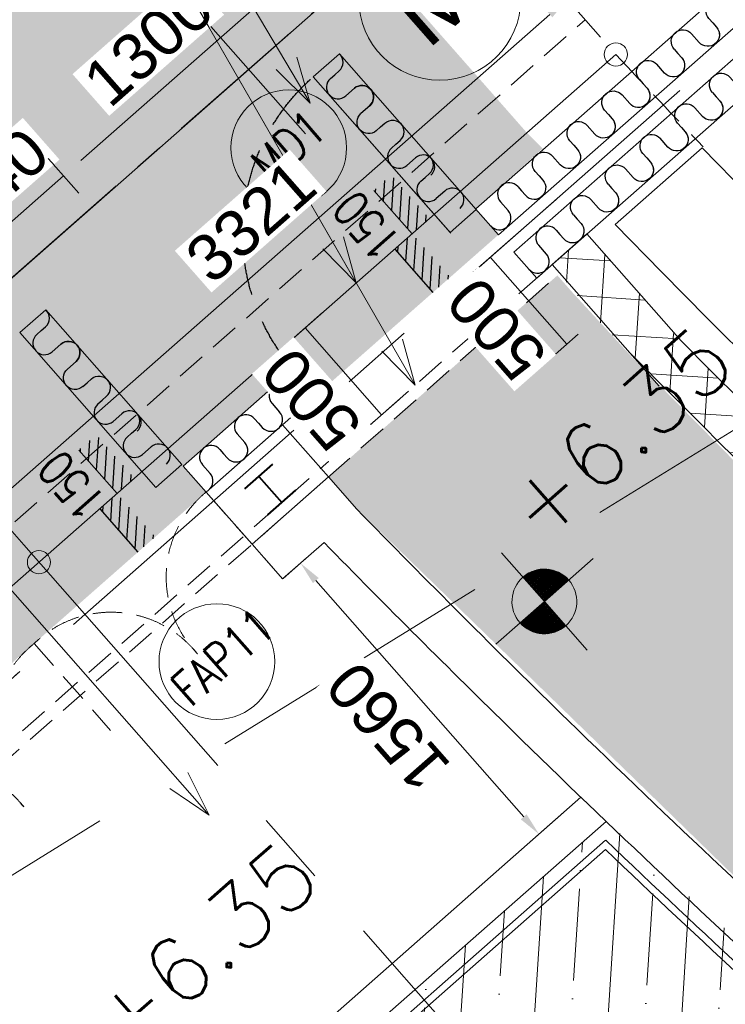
# Model space of a CAD drawing. Header units: millimetres. Extents: x 834119330 to 835277377, y 817781205 to 818243057.
# Tile 30 of 60: x 834331670 to 834334720, y 818039472 to 818043727. Entities that reach past the tile are written whole.
import ezdxf
from ezdxf.enums import TextEntityAlignment as Align
from ezdxf.xclip import XClip

# ---------------------------------------------------------------- set-up
doc = ezdxf.new("R2010")
doc.units = ezdxf.units.MM
doc.header["$LTSCALE"] = 100
doc.header["$XCLIPFRAME"] = 0
for name, pattern in [('CENTER', [2, 1.25, -0.25, 0.25, -0.25]), ('DASHDOT', [25.4, 12.7, -6.35, 0, -6.35]), ('Grid Line', [22.225, 12.7, -3.175, 3.175, -3.175]), ('Hidden', [9.525, 6.35, -3.175]), ('HIDDENX2', [19.05, 12.7, -6.35]), ('PHANTOM', [63.5, 31.75, -6.35, 6.35, -6.35, 6.35, -6.35])]:
    doc.linetypes.add(name, pattern=pattern)
doc.layers.get('0').update_dxf_attribs({"lineweight": 0})
doc.layers.get('Defpoints').update_dxf_attribs({"lineweight": 0})
for name, color, linetype, lineweight in [('A-ANNO-NPLT', 5, 'CENTER', 13), ('A-DETL', 90, 'Continuous', 5), ('A-WALL', 7, 'Continuous', 13), ('ATR01', 7, 'Continuous', 0), ('DLN020__', 6, 'DASHDOT', 0), ('DLN0401_', 7, 'Continuous', 0), ('DLN040__', 3, 'Continuous', 0), ('DLN050_A', 2, 'Continuous', 0), ('DLN052__', 7, 'Continuous', 0), ('DLN210__', 7, 'Continuous', 0), ('DLN240__', 1, 'Continuous', 0), ('DLN580__', 4, 'Continuous', 0), ('HATCH', 8, 'Continuous', 0), ('LEVEL', 7, 'Continuous', 0), ('Rev_D', 20, 'Continuous', 0), ('S-COLS', 52, 'Continuous', 9), ('S-COLS-SYMB', 171, 'Continuous', 40), ('SITE BOUNDARY', 4, 'Continuous', 0), ('XREF', 1, 'Continuous', 0)]:
    doc.layers.add(name, color=color, linetype=linetype, lineweight=lineweight)
doc.layers.add('DLN032__', color=7, linetype='Continuous')
doc.layers.add('DLN660', color=1, linetype='Continuous')
doc.styles.add('romans', font='romans.shx')
doc.styles.get("Standard").update_dxf_attribs({"font": 'swiss.ttf'})
doc.styles.add('StyleSwis721 Lt BT1', font='swissl.ttf')
doc.styles.add('Swis721tBT', font='swissl.ttf')
doc.dimstyles.new('INTDIM', dxfattribs={"dimtxt": 200, "dimasz": 125, "dimexe": 100, "dimexo": 150, "dimgap": 80, "dimtad": 1, "dimdec": 0, "dimzin": 11, "dimdsep": 46, "dimtxsty": 'StyleSwis721 Lt BT1', "dimblk1": '_Open3011', "dimblk2": '_Open3011', "dimsah": 1, "dimcen": -125, "dimclrd": 256, "dimclre": 256, "dimclrt": 2, "dimaunit": 1, "dimadec": 5, "dimazin": 0, "dimtfac": 1, "dimtdec": 0, "dimtofl": 0, "dimtmove": 2, "dimatfit": 3, "dimldrblk": '_Open3011', "dimfxl": 1, "dimtolj": 1, "dimtzin": 0, "dimlwd": -1, "dimlwe": -1, "dimarcsym": 0})

# ---------------------------------------------------------------- blocks, each defined once
blk = doc.blocks.new('SECTION MARK')
at = {"layer": 'DLN052__', "color": 3, "linetype": 'CENTER', "ltscale": 10}
blk.add_line((-73048.9, 3698, 0), (-73048.9, 8631.3, 0), dxfattribs=at)
blk = doc.blocks.new('door 1')
at = {"layer": 'A-DETL', "color": 1, "linetype": 'ByBlock', "elevation": 0}
blk.add_lwpolyline([(-43302.4, -6847.6), (-43302.4, -5947.6)], dxfattribs=at)
at = {"layer": 'DLN660', "color": 1, "linetype": 'HIDDENX2', "ltscale": 0.2}
blk.add_arc((-43302.4, -6847.6, 0), 900, 0.0004, 90.0004, dxfattribs=at)
blk = doc.blocks.new('UC-Universal Column-Column - 162x162x37UC-34290177-0291')
at = {"layer": 'S-COLS-SYMB'}
for p, q in [((-81, 81), (81, 81)), ((0, 81), (0, -69, 0)), ((-81, -69, 0), (81, -69, 0))]:
    blk.add_line(p, q, dxfattribs=at)
blk = doc.blocks.new('X1')
at = {"color": 0}
for p, q in [((45955.9, 42700), (46155.8, 42700)), ((45956.1, 42693.8), (46155.8, 42693.8)), ((45956.6, 42687.5), (46155.8, 42687.5)), ((45957.2, 42681.2), (46155.8, 42681.2)), ((45958.1, 42675), (46155.8, 42675)), ((45959.1, 42668.8), (46155.8, 42668.8)), ((45960.4, 42662.5), (46155.8, 42662.5)), ((45961.8, 42656.2), (46155.8, 42656.2)), ((45963.5, 42650), (46155.8, 42650)), ((45965.4, 42643.8), (46155.8, 42643.8)), ((45967.6, 42637.5), (46155.8, 42637.5)), ((45969.9, 42631.2), (46155.8, 42631.2)), ((45972.5, 42625), (46155.8, 42625)), ((45975.4, 42618.8), (46155.8, 42618.8)), ((45978.5, 42612.5), (46155.8, 42612.5)), ((45981.9, 42606.2), (46155.8, 42606.2)), ((45985.6, 42600), (46155.8, 42600)), ((45989.6, 42593.8), (46155.8, 42593.8)), ((45994, 42587.5), (46155.8, 42587.5)), ((45998.7, 42581.2), (46155.8, 42581.2)), ((46003.8, 42575), (46155.8, 42575)), ((46009.4, 42568.8), (46155.8, 42568.8)), ((46015.5, 42562.5), (46155.8, 42562.5)), ((46022.1, 42556.2), (46155.8, 42556.2)), ((46029.4, 42550), (46155.8, 42550)), ((46037.5, 42543.8), (46155.8, 42543.8)), ((46046.5, 42537.5), (46155.8, 42537.5)), ((46056.7, 42531.2), (46155.8, 42531.2)), ((46068.6, 42525), (46155.8, 42525)), ((46082.9, 42518.8), (46155.8, 42518.8)), ((46101.5, 42512.5), (46155.8, 42512.5)), ((46133.4, 42506.2), (46155.8, 42506.2))]:
    blk.add_line(p, q, dxfattribs=at)
blk = doc.blocks.new('X')
at = {"color": 0}
for p, q in [((46155.8, 42900), (46200.2, 42900)), ((46155.8, 42893.8), (46221.9, 42893.8)), ((46155.8, 42887.5), (46237.6, 42887.5)), ((46155.8, 42881.2), (46250.3, 42881.2)), ((46155.8, 42875), (46261.2, 42875)), ((46155.8, 42868.8), (46270.6, 42868.8)), ((46155.8, 42862.5), (46279.1, 42862.5)), ((46155.8, 42856.2), (46286.7, 42856.2)), ((46155.8, 42850), (46293.6, 42850)), ((46155.8, 42843.8), (46299.8, 42843.8)), ((46155.8, 42837.5), (46305.6, 42837.5)), ((46155.8, 42831.2), (46310.9, 42831.2)), ((46155.8, 42825), (46315.8, 42825)), ((46155.8, 42818.8), (46320.3, 42818.8)), ((46155.8, 42812.5), (46324.5, 42812.5)), ((46155.8, 42806.2), (46328.3, 42806.2)), ((46155.8, 42800), (46331.8, 42800)), ((46155.8, 42793.8), (46335, 42793.8)), ((46155.8, 42787.5), (46338, 42787.5)), ((46155.8, 42781.2), (46340.7, 42781.2)), ((46155.8, 42775), (46343.2, 42775)), ((46155.8, 42768.8), (46345.4, 42768.8)), ((46155.8, 42762.5), (46347.4, 42762.5)), ((46155.8, 42756.2), (46349.1, 42756.2)), ((46155.8, 42750), (46350.7, 42750)), ((46155.8, 42743.8), (46352, 42743.8)), ((46155.8, 42737.5), (46353.2, 42737.5)), ((46155.8, 42731.2), (46354.1, 42731.2)), ((46155.8, 42725), (46354.8, 42725)), ((46155.8, 42718.8), (46355.3, 42718.8)), ((46155.8, 42712.5), (46355.7, 42712.5)), ((46155.8, 42706.2), (46355.8, 42706.2))]:
    blk.add_line(p, q, dxfattribs=at)
blk = doc.blocks.new('ELFIN')
at = {"layer": 'LEVEL'}
for p, q in [((0, 0.5), (0, 0)), ((0, 0), (-0.5, 0)), ((0, 0), (0, -0.5)), ((0.5, 0), (0, 0))]:
    blk.add_line(p, q, dxfattribs=at)
for start, end in [(90, 180), (0, 90), (180, 270), (270, 0)]:
    blk.add_arc((0, 0), 0.25, start, end, dxfattribs=at)
at = {"layer": 'LEVEL', "xscale": 0.00125, "yscale": 0.00125, "zscale": 0.00125}
for name in ['X', 'X1']:
    blk.add_blockref(name, (-57.6948, -53.3812), dxfattribs=at)
at = {"layer": 'LEVEL', "style": 'romans'}
blk.add_attdef('ELFIN', (0.2542, 0.3469), '', height=0.5, dxfattribs=at)
blk = doc.blocks.new('A$C7285572E')
at = {"layer": 'A-ANNO-NPLT', "color": 3, "linetype": 'PHANTOM'}
blk.add_lwpolyline([(258.8401, 2.5083, -0.193746), (226.4941, 18.0001), (220.2768, 12.5284), (224.9014, 7.2736), (217.3781, 0.6525), (222.6353, -5.3211, -0.257063), (231.1648, -8.3947), (245.8628, -25.0955), (259.9058, -12.7366)], format="xyb", close=True, dxfattribs=at)
blk = doc.blocks.new('module 1')
at = {"layer": 'A-DETL', "color": 1, "lineweight": 25}
for p, q in [((-22728.7, 1349.9, 0), (-22728.7, 1399.9, 0)), ((-22628.7, 1399.9, 0), (-22628.7, 1374.9, 0)), ((-22628.7, 1374.9, 0), (-22628.7, 1349.9, 0))]:
    blk.add_line(p, q, dxfattribs=at)
for centre, start, end in [((-22678.7, 1399.9, 0), 0, 180), ((-22778.7, 1349.9, 0), 180, 0), ((-22578.7, 1349.9, 0), 180, 275.6799)]:
    blk.add_arc(centre, 50, start, end, dxfattribs=at)
blk = doc.blocks.new('GFDFJ')
at = {"linetype": 'ByBlock'}
h = blk.add_hatch(color=8, dxfattribs=at)
h.dxf.hatch_style = 1
edge = h.paths.add_edge_path()
edge.add_arc((-2752.3, 159182.6), 42837.5, 220.08006, 274.2535)
edge.add_line((425, 116463), (425, 115861.4))
edge.add_arc((-2752.3, 159182.6), 43437.5, 220.08006, 274.19464, ccw=False)
edge.add_arc((20699921.3, -24510400.8), 32205390.5, 130.07953006, 130.0805975, ccw=False)
edge = h.paths.add_edge_path(flags=17)
edge.add_arc((-36053, 131517), 50, 292.254, 322.6083)
edge.add_line((-36013.3, 131486.6), (-35876, 131591.7))
edge.add_arc((-35894, 131638.3), 50, 291.067, 323.7953)
edge.add_line((-35853.7, 131608.8), (-35726.2, 131706.4))
edge.add_arc((-35758.8, 131408.2), 300, 40.0801, 83.7627, ccw=False)
edge.add_line((-35529.2, 131601.3), (-35988.3, 131215))
edge.add_arc((-35758.8, 131408.2), 300, 171.0995, 220.0795, ccw=False)
edge.add_line((-36055.2, 131454.6), (-36034.1, 131470.7))
edge = h.paths.add_edge_path(flags=17)
edge.add_arc((-36053, 131517), 50, 292.254, 322.6083)
edge.add_line((-36013.3, 131486.6), (-35876, 131591.7))
edge.add_arc((-35894, 131638.3), 50, 291.067, 323.7953)
edge.add_line((-35853.7, 131608.8), (-35726.2, 131706.4))
edge.add_arc((-35758.8, 131408.2), 300, 40.0801, 83.7627, ccw=False)
edge.add_line((-35529.2, 131601.3), (-35988.3, 131215))
edge.add_arc((-35758.8, 131408.2), 300, 171.0995, 220.0795, ccw=False)
edge.add_line((-36055.2, 131454.6), (-36034.1, 131470.7))
edge = h.paths.add_edge_path(flags=0)
edge.add_line((-35988.3, 131215), (-35529.2, 131601.3))
edge.add_arc((-35758.8, 131408.2), 300, 40.0801, 83.7627)
edge.add_line((-35726.2, 131706.4), (-35853.7, 131608.8))
edge.add_arc((-35894, 131638.3), 50, 291.067, 323.7953, ccw=False)
edge.add_line((-35876, 131591.7), (-36013.3, 131486.6))
edge.add_arc((-36053, 131517), 50, 292.254, 322.6083, ccw=False)
edge.add_line((-36034.1, 131470.7), (-36055.2, 131454.6))
edge.add_arc((-35758.8, 131408.2), 300, 171.0995, 220.0795)
blk = doc.blocks.new('*D1956')
at = {"layer": 'Defpoints', "color": 0, "linetype": 'ByBlock', "transparency": 16777216}
for p in [(834331992.2, 818042902.2, 0), (834331661.9, 818042611.4, 0)]:
    blk.add_point(p, dxfattribs=at)
at = {"layer": 'DLN240__', "linetype": 'ByBlock', "transparency": 16777216}
for p, q in [((834331926.2, 818042977.2), (834331794, 818043127.4)), ((834331529.7, 818042761.6), (834331860.1, 818043052.3)), ((834331595.8, 818042686.5), (834331463.7, 818042836.6))]:
    blk.add_line(p, q, dxfattribs=at)
at = {"layer": 'DLN240__', "color": 2, "linetype": 'ByBlock', "transparency": 16777216, "insert": (834331574.2, 818043044.1), "char_height": 200, "attachment_point": 5, "rotation": 41.3498, "style": 'StyleSwis721 Lt BT1', "bg_fill": 3, "box_fill_scale": 1.1, "bg_fill_color": 256, "bg_fill_true_color": 13158600, "bg_fill_transparency": 0}
blk.add_mtext('\\A1;440', dxfattribs=at)
at = {"layer": 'Defpoints', "color": 0, "linetype": 'ByBlock', "transparency": 16777216}
blk.add_point((834331860.1, 818043052.3), dxfattribs=at)
blk = doc.blocks.new('_Open301')
at = {"layer": 'Rev_D', "linetype": 'ByBlock'}
blk.add_line((0, 0), (-1, 0), dxfattribs=at)
blk = doc.blocks.new('_Open3011')
at = {"layer": 'ATR01', "linetype": 'ByBlock'}
blk.add_line((0, 0), (-1, 0), dxfattribs=at)
at = {"layer": 'ATR01', "linetype": 'ByBlock', "yscale": 1.119319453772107, "zscale": 0.008}
blk.add_blockref('_Open301', (0, 0), dxfattribs=at)
blk = doc.blocks.new('*D1957')
at = {"layer": 'Defpoints', "color": 0, "linetype": 'ByBlock', "transparency": 16777216}
for p in [(834332835.8, 818043911), (834332968, 818043760.8, 0), (834331992.2, 818042902.2)]:
    blk.add_point(p, dxfattribs=at)
at = {"layer": 'DLN240__', "linetype": 'ByBlock', "transparency": 16777216}
for p, q in [((834332901.9, 818043835.8), (834332769.7, 818043986)), ((834331935.2, 818043118.4), (834332760.7, 818043844.9)), ((834331926.2, 818042977.2), (834331794, 818043127.4))]:
    blk.add_line(p, q, dxfattribs=at)
for points in [[(834332749.7, 818043857.4), (834332771.7, 818043832.4), (834332835.8, 818043911)], [(834331924.1, 818043130.9), (834331946.2, 818043105.9), (834331860.1, 818043052.3)]]:
    blk.add_solid(points, dxfattribs=at)
at = {"layer": 'DLN240__', "color": 2, "linetype": 'ByBlock', "transparency": 16777216, "insert": (834332227.2, 818043618.9), "char_height": 200, "attachment_point": 5, "rotation": 41.3498, "style": 'StyleSwis721 Lt BT1', "bg_fill": 3, "box_fill_scale": 1.1, "bg_fill_color": 256, "bg_fill_true_color": 13158600, "bg_fill_transparency": 0}
blk.add_mtext('\\A1;1300', dxfattribs=at)
blk = doc.blocks.new('Grid Line')
at = {"layer": 'DLN020__', "linetype": 'Grid Line'}
for p, q in [((7860.9, -35085.3), (7860.9, 27471)), ((-9985.2, 12457), (30672.2, 12457))]:
    blk.add_line(p, q, dxfattribs=at)
blk = doc.blocks.new('*D2099')
at = {"layer": 'Defpoints', "color": 0, "linetype": 'ByBlock', "transparency": 16777216}
blk.add_point((834332904.5, 818042395.1), dxfattribs=at)
at = {"layer": 'DLN240__', "linetype": 'ByBlock', "transparency": 16777216}
for p, q in [((834332759.5, 818042267.5), (834332979.5, 818042461.2)), ((834333234.8, 818042019.8), (834332904.5, 818042395.1)), ((834333089.8, 818041892.2), (834333309.9, 818042085.8))]:
    blk.add_line(p, q, dxfattribs=at)
at = {"layer": 'DLN240__', "color": 2, "linetype": 'ByBlock', "transparency": 16777216, "insert": (834332932.4, 818042086.7), "char_height": 200, "attachment_point": 5, "rotation": 131.3502, "style": 'StyleSwis721 Lt BT1', "bg_fill": 3, "box_fill_scale": 1.1, "bg_fill_color": 256, "bg_fill_true_color": 13158600, "bg_fill_transparency": 0}
blk.add_mtext('\\A1;500', dxfattribs=at)
at = {"layer": 'Defpoints', "color": 0, "linetype": 'ByBlock', "transparency": 16777216}
for p in [(834332684.4, 818042201.4), (834333014.7, 818041826.1)]:
    blk.add_point(p, dxfattribs=at)
blk = doc.blocks.new('*D2101')
at = {"layer": 'Defpoints', "color": 0, "linetype": 'ByBlock', "transparency": 16777216}
for p in [(834334063.7, 818043015.7), (834333704.8, 818042699.8), (834334159.8, 818042434.2)]:
    blk.add_point(p, dxfattribs=at)
at = {"layer": 'DLN240__', "linetype": 'ByBlock', "transparency": 16777216}
for p, q in [((834333988.6, 818042949.6), (834333629.7, 818042633.7)), ((834334035.1, 818042324.5), (834333704.8, 818042699.8)), ((834334084.7, 818042368.1), (834333960, 818042258.4))]:
    blk.add_line(p, q, dxfattribs=at)
at = {"layer": 'DLN240__', "color": 2, "linetype": 'ByBlock', "transparency": 16777216, "insert": (834333732.7, 818042391.4), "char_height": 200, "attachment_point": 5, "rotation": 131.3502, "style": 'StyleSwis721 Lt BT1', "bg_fill": 3, "box_fill_scale": 1.1, "bg_fill_color": 256, "bg_fill_true_color": 13158600, "bg_fill_transparency": 0}
blk.add_mtext('\\A1;500', dxfattribs=at)
blk = doc.blocks.new('*D2102')
at = {"layer": 'Defpoints', "color": 0, "linetype": 'ByBlock', "transparency": 16777216}
for p in [(834331229.4, 818040920.9), (834331596.4, 818040844.2), (834331427.6, 818040695.7)]:
    blk.add_point(p, dxfattribs=at)
at = {"layer": 'DLN240__', "linetype": 'ByBlock', "transparency": 16777216}
for p, q in [((834331304.4, 818040987), (834331473.2, 818041135.5)), ((834331398.2, 818041069.4), (834331596.4, 818040844.2)), ((834331502.6, 818040761.8), (834331671.4, 818040910.3))]:
    blk.add_line(p, q, dxfattribs=at)
at = {"layer": 'DLN240__', "color": 2, "linetype": 'ByBlock', "transparency": 16777216, "insert": (834331360, 818040836.1), "char_height": 200, "attachment_point": 5, "rotation": 131.3502, "style": 'StyleSwis721 Lt BT1'}
blk.add_mtext('\\A1;300', dxfattribs=at)
blk = doc.blocks.new('*D2113')
at = {"layer": 'Defpoints', "color": 0, "linetype": 'ByBlock', "transparency": 16777216}
for p in [(834332985.8, 818041467.6, 0), (834334096.2, 818040367, 0), (834333914.9, 818040207.4)]:
    blk.add_point(p, dxfattribs=at)
at = {"layer": 'DLN240__', "linetype": 'ByBlock', "transparency": 16777216}
for p, q in [((834332910.7, 818041401.5), (834332809.3, 818041312.3)), ((834332950.5, 818041303.3), (834333848.8, 818040282.5)), ((834334021.1, 818040301), (834333839.8, 818040141.4))]:
    blk.add_line(p, q, dxfattribs=at)
for points in [[(834332937.9, 818041292.3), (834332963, 818041314.3), (834332884.4, 818041378.4)], [(834333836.3, 818040271.5), (834333861.3, 818040293.5), (834333914.9, 818040207.4)]]:
    blk.add_solid(points, dxfattribs=at)
at = {"layer": 'DLN240__', "color": 2, "linetype": 'ByBlock', "transparency": 16777216, "insert": (834333262.4, 818040672.1), "char_height": 200, "attachment_point": 5, "rotation": 131.3502, "style": 'StyleSwis721 Lt BT1', "bg_fill": 3, "box_fill_scale": 1.1, "bg_fill_color": 256, "bg_fill_true_color": 13158600, "bg_fill_transparency": 0}
blk.add_mtext('\\A1;1560', dxfattribs=at)
blk = doc.blocks.new('*D2179')
at = {"layer": 'Defpoints', "color": 0, "linetype": 'ByBlock', "transparency": 16777216}
for p in [(834334247.1, 818043576.7), (834331543.6, 818041621.3), (834331753.8, 818041382.5)]:
    blk.add_point(p, dxfattribs=at)
at = {"layer": 'DLN240__', "linetype": 'ByBlock', "transparency": 16777216}
for p, q in [((834334181, 818043651.8), (834333970.8, 818043890.6)), ((834333961.8, 818043749.5), (834331618.7, 818041687.4)), ((834331687.7, 818041457.5), (834331477.5, 818041696.4))]:
    blk.add_line(p, q, dxfattribs=at)
for points in [[(834333950.8, 818043762), (834333972.8, 818043737), (834334036.9, 818043815.6)], [(834331607.7, 818041699.9), (834331629.7, 818041674.9), (834331543.6, 818041621.3)]]:
    blk.add_solid(points, dxfattribs=at)
at = {"layer": 'DLN240__', "color": 2, "linetype": 'ByBlock', "transparency": 16777216, "insert": (834332669.5, 818042855.7), "char_height": 200, "attachment_point": 5, "rotation": 41.3502, "style": 'StyleSwis721 Lt BT1', "bg_fill": 3, "box_fill_scale": 1.1, "bg_fill_color": 256, "bg_fill_true_color": 13158600, "bg_fill_transparency": 0}
blk.add_mtext('\\A1;3321', dxfattribs=at)

msp = doc.modelspace()

# ---------------------------------------------------------------- hatches: boundary and pattern name
at = {"linetype": 'ByBlock'}
h = msp.add_hatch(dxfattribs=at)
h.set_pattern_fill('ANSI37', color=8, scale=50)
h.set_pattern_definition([(86.3502, (834318555.22, 818029367.07), (-158.428, 10.1057), []), (176.3502, (834318555.22, 818029367.07), (-10.1057, -158.428), [])])
edge = h.paths.add_edge_path()
edge.add_line((834333972.2, 818042668.7), (834334121, 818042799.7))
edge.add_line((834334121, 818042799.7), (834334460.6, 818042419.2))
edge.add_line((834334460.6, 818042419.2), (834334454.5, 818042413.8))
edge.add_arc((834369920.1, 818077571.9), 49939, 224.75052, 238.19995)
edge.add_line((834343604.4, 818035129.1), (834343499, 818034959.1))
edge.add_arc((834369580, 818077095.3), 49554.8, 224.31059, 238.24378, ccw=False)
edge.add_line((834334120.4, 818042479), (834334166.5, 818042426.6))
edge.add_line((834334166.5, 818042426.6), (834333972.2, 818042668.7))
at = {"layer": 'DLN032__'}
h = msp.add_hatch(dxfattribs=at)
h.set_pattern_fill('ANSI31', color=6, scale=300, angle=1256.3498, style=0)
h.set_pattern_definition([(266.34984, (834341796.133, 818043892.835), (-37.42393, 2.3874), [])])
h.paths.add_polyline_path([(834333456.6, 818042548), (834333531.7, 818042614.1), (834333366.5, 818042801.8), (834333291.5, 818042735.7)])
h.paths.add_polyline_path([(834333366.5, 818042801.8), (834333441.6, 818042867.8), (834333276.4, 818043055.5), (834333201.4, 818042989.4)])
h = msp.add_hatch(dxfattribs=at)
h.set_pattern_fill('ANSI31', color=6, scale=300, angle=1256.3498, style=0)
h.set_pattern_definition([(266.34984, (834340520.92, 818042770.553), (-37.42393, 2.3874), [])])
h.paths.add_polyline_path([(834332181.4, 818041425.7), (834332256.5, 818041491.8), (834332091.3, 818041679.5), (834332016.2, 818041613.4)])
h.paths.add_polyline_path([(834332091.3, 818041679.5), (834332166.4, 818041745.5), (834332001.2, 818041933.2), (834331926.2, 818041867.1)])
at = {"layer": 'HATCH', "linetype": 'ByBlock'}
h = msp.add_hatch(dxfattribs=at)
h.set_pattern_fill('AR-HBONE', color=8)
h.set_pattern_definition([(86.34984, (834251640.22, 817980494.36), (-94.92561, 107.862175), [304.8, -101.6]), (176.34984, (834251646.69, 817980595.76), (-94.92561, 107.862175), [304.8, -101.6])])
h.paths.add_polyline_path([(834324223.2, 818054191.3), (834318708.2, 818050529.1), (834329004.4, 818038829.7), (834329717.5, 818039457.4), (834329816.6, 818039344.8), (834330639.8, 818040069.3), (834330543.3, 818040184.1), (834330881.6, 818040481.8), (834330980.7, 818040369.2), (834332476.5, 818041685.8), (834332377.5, 818041798.3), (834332852.7, 818042216.5), (834332951.8, 818042104), (834333740, 818042797.7), (834333641, 818042910.2), (834333930.7, 818043170.1), (834333862.5, 818043238.4)])
at = {"layer": 'HATCH'}
h = msp.add_hatch(dxfattribs=at)
h.set_pattern_fill('ANSI35', color=8, scale=50)
h.set_pattern_definition([(86.34984, (834357388.73, 818073559.8), (-316.856, 20.2134), []), (86.34984, (834357557.26, 818073708.13), (-316.856, 20.2134), [396.875, -79.375, 0, -79.375])])
h.paths.add_polyline_path([(834358846.6, 818023653.3), (834358582.5, 818027400.2), (834357633.1, 818027624), (834356869.8, 818027824.1), (834355922.9, 818028075.7), (834355370.2, 818028235.2), (834355029.7, 818028336.8), (834353585.1, 818028796.9), (834352558.9, 818029152.4), (834350808.4, 818029816.1), (834348686.4, 818030720.8), (834347517.8, 818031268.1), (834346473.3, 818031787.9), (834345688.6, 818032198.1), (834344749.4, 818032712.2), (834344082.6, 818033092.8), (834342975.4, 818033754.6), (834341277.6, 818034840.7), (834340073, 818035669.9), (834339063.3, 818036405.6), (834338436.9, 818036881.6), (834336841.9, 818038165.5), (834335065.1, 818039728.1), (834333098.9, 818041641.5), (834333005.2, 818041751.1), (834333994.6, 818042621.9), (834334057.5, 818042550.4), (834334320.9, 818042264.7), (834334844.6, 818041732.8), (834335793.5, 818040850.2), (834336957.9, 818039793.8), (834337971.3, 818038929.8), (834338852.2, 818038218.1), (834340187.2, 818037200), (834341980.1, 818035939.1), (834343091.5, 818035214.5), (834344100.5, 818034592.1), (834344764.8, 818034200), (834345708.6, 818033666.3), (834346251.4, 818033371.3), (834347508.2, 818032721.1), (834348096.2, 818032432.2), (834348767.1, 818032114), (834350341, 818031414.5), (834351309.2, 818031015.8), (834352332.2, 818030620), (834353028.1, 818030365.3), (834353947.2, 818030046.6), (834354620.1, 818029825.8), (834355372.2, 818029591.4), (834355985.5, 818029409.9), (834356900.4, 818029155.6), (834358173.8, 818028830.4), (834359017.8, 818028634.8), (834359607.8, 818028507.3), (834359940.9, 818023744)])
h = msp.add_hatch(dxfattribs=at)
h.set_pattern_fill('ANSI35', color=8, scale=50)
h.set_pattern_definition([(86.34984, (834357388.73, 818073559.8), (-316.856, 20.2134), []), (86.34984, (834357557.26, 818073708.13), (-316.856, 20.2134), [396.875, -79.375, 0, -79.375])])
edge = h.paths.add_edge_path()
edge.add_line((834333372.7, 818033482.4), (834334276.2, 818034277.5))
edge.add_line((834334276.2, 818034277.5), (834334089.3, 818034490))
edge.add_line((834334089.3, 818034490), (834334821.2, 818035134.1))
edge.add_line((834334821.2, 818035134.1), (834334972.1, 818035000.6))
edge.add_line((834334972.1, 818035000.6), (834335047.6, 818035067))
edge.add_line((834335047.6, 818035067), (834335680.5, 818034347.9))
edge.add_line((834335680.5, 818034347.9), (834335830.4, 818034479.8))
edge.add_line((834335830.4, 818034479.8), (834332253, 818038545.1))
edge.add_line((834332253, 818038545.1), (834334204.8, 818040262.8))
edge.add_line((834334204.8, 818040262.8), (834336457.4, 818038228.7))
edge.add_line((834336457.4, 818038228.7), (834335220.8, 818037140.4))
edge.add_line((834335220.8, 818037140.4), (834334031.7, 818038491.7))
edge.add_line((834334031.7, 818038491.7), (834333881.5, 818038359.5))
edge.add_line((834333881.5, 818038359.5), (834337509.9, 818034236.7))
edge.add_line((834337509.9, 818034236.7), (834334954.5, 818031987.8))
edge.add_line((834334954.5, 818031987.8), (834333522.8, 818033614.5))

# ---------------------------------------------------------------- linework, layer by layer
at = {"color": 8, "linetype": 'ByBlock'}
for p, q in [((834332476.7, 818041685.6, 0), (834332951.9, 818042103.8, 0)), ((834332476.6, 818041685.6, 0), (834332377.6, 818041798.2, 0))]:
    msp.add_line(p, q, dxfattribs=at)
at = {"linetype": 'ByBlock'}
for p, q in [((834333005.2, 818041751.1, 0), (834333127.4, 818041612.3, 0)), ((834332674.9, 818041460.4, 0), (834332807, 818041310.2, 0))]:
    msp.add_line(p, q, dxfattribs=at)
at = {"color": 8, "linetype": 'ByBlock', "elevation": 0}
for points in [[(834333052, 818043579.4), (834332939.4, 818043480.3), (834333531.3, 818042807.9), (834333643.9, 818042906.9)], [(834331783, 818042473.8), (834331670.4, 818042374.7), (834332259.1, 818041705.8), (834332371.7, 818041804.9)]]:
    msp.add_lwpolyline(points, close=True, dxfattribs=at)
msp.add_lwpolyline([(834332377.6, 818041798.2), (834332852.9, 818042216.4)], dxfattribs=at)
at = {"layer": 'A-DETL', "color": 8, "linetype": 'ByBlock'}
msp.add_line((834332951.9, 818042103.9, 0), (834332852.9, 818042216.4, 0), dxfattribs=at)
at = {"layer": 'A-DETL', "color": 1, "lineweight": 25}
for p, q in [((834332869.1, 818042097.3, 0), (834332836.1, 818042134.8, 0)), ((834332761, 818042068.8, 0), (834332777.5, 818042050, 0)), ((834332777.5, 818042050, 0), (834332794, 818042031.2, 0)), ((834332685.9, 818042002.7, 0), (834332702.4, 818041983.9, 0)), ((834332702.4, 818041983.9, 0), (834332719, 818041965.2, 0)), ((834332643.9, 818041899.1, 0), (834332610.9, 818041936.6, 0)), ((834332535.2, 818041870.1, 0), (834332551.7, 818041851.3, 0)), ((834332551.7, 818041851.3, 0), (834332568.3, 818041832.6, 0)), ((834332493.2, 818041766.5, 0), (834332460.2, 818041804, 0))]:
    msp.add_line(p, q, dxfattribs=at)
for centre, start, end in [((834332798.5, 818042101.8, 0), 41.3498, 221.3498), ((834332906.6, 818042130.3, 0), 221.3498, 330.6543), ((834332648.4, 818041969.7, 0), 41.3498, 221.3498), ((834332756.5, 818041998.2, 0), 305.6699, 41.3498), ((834332756.5, 818041998.2, 0), 221.3498, 317.0298), ((834332606.4, 818041866.1, 0), 305.6697, 41.3498), ((834332497.7, 818041837.1, 0), 41.3498, 221.3498), ((834332605.8, 818041865.6, 0), 221.3498, 317.0298), ((834332455.7, 818041733.5, 0), 305.6697, 41.3498)]:
    msp.add_arc(centre, 50, start, end, dxfattribs=at)
at = {"layer": 'DLN032__', "color": 6}
for p, q in [((834333201.4, 818042989.4, 0), (834333366.5, 818042801.7, 0)), ((834333291.5, 818042735.7, 0), (834333456.6, 818042548, 0)), ((834331926.1, 818041867.1, 0), (834332091.3, 818041679.5, 0)), ((834332016.2, 818041613.4, 0), (834332181.4, 818041425.7, 0))]:
    msp.add_line(p, q, dxfattribs=at)
at = {"layer": 'DLN0401_', "color": 0}
msp.add_circle((834333485.7, 818043815), 350, dxfattribs=at)
at = {"layer": 'DLN050_A'}
for centre in [(834332833.4, 818043173.6, 0), (834332522.7, 818040953, 0)]:
    msp.add_circle(centre, 250, dxfattribs=at)
at = {"layer": 'DLN210__'}
for p, q in [((834332674.9, 818041460.4, 0), (834333005.2, 818041751.1, 0)), ((834332807, 818041310.2, 0), (834332985.8, 818041467.6, 0))]:
    msp.add_line(p, q, dxfattribs=at)
at = {"layer": 'DLN210__', "lineweight": 13}
for p, q in [((834332153.9, 818038657.7, 0), (834334096.2, 818040367, 0)), ((834332253, 818038545.1, 0), (834334204.8, 818040262.8, 0))]:
    msp.add_line(p, q, dxfattribs=at)
at = {"layer": 'DLN210__', "linetype": 'ByBlock', "elevation": 0}
msp.add_lwpolyline([(834332807, 818041976.3), (834333005.2, 818041751.1), (834332674.9, 818041460.4), (834332476.7, 818041685.6)], dxfattribs=at)
at = {"layer": 'DLN210__', "lineweight": 13}
for centre, radius, start, end in [((834369905, 818077553, 0), 49915, 224.86876, 238.2032), ((834369580, 818077095.3, 0), 49554.8, 224.61072, 238.24378), ((834369386.7, 818076963.1, 0), 50640.1, 224.27309, 225.73569), ((834370644.9, 818078352.3, 0), 52713.2, 224.40478, 225.65734), ((834369386.7, 818076963.1, 0), 50640.1, 225.73569, 229.89274), ((834370644.9, 818078352.3, 0), 52713.2, 225.65734, 229.56721)]:
    msp.add_arc(centre, radius, start, end, dxfattribs=at)
at = {"layer": 'DLN240__', "color": 1}
for p, q in [((834332337.5, 818038539.5, 0), (834334203.1, 818040181.4, 0)), ((834332379.9, 818038536.8, 0), (834334202.3, 818040140.7, 0))]:
    msp.add_line(p, q, dxfattribs=at)
for radius, start, end in [(52773.2, 226.32757, 228.19926), (52803.2, 226.35741, 228.19268)]:
    msp.add_arc((834370644.9, 818078352.3, 0), radius, start, end, dxfattribs=at)
at = {"layer": 'DLN580__', "color": 1, "linetype": 'HIDDENX2'}
msp.add_line((834361205, 818058259.4, 0), (834329677.1, 818038822.2, 0), dxfattribs=at)
at = {"layer": 'DLN580__', "color": 1, "linetype": 'HIDDENX2', "ltscale": 0.1}
for p, q in [((834332476.5, 818041685.8, 0), (834332807, 818041310.2, 0)), ((834331733.2, 818041031.3, 0), (834332063.5, 818040655.9, 0))]:
    msp.add_line(p, q, dxfattribs=at)
for centre, start, end in [((834332780, 818041318.8, 0), 129.5871, 224.2672), ((834332065.7, 818040690.1, 0), 38.4325, 134.2672), ((834332029.3, 818040658.1, 0), 128.4325, 224.2672), ((834331315, 818040029.5, 0), 38.4325, 134.2672)]:
    msp.add_arc(centre, 476.4, start, end, dxfattribs=at)
at = {"layer": 'HATCH', "color": 8}
msp.add_line((834333904.7, 818043707.8, 0), (834333904.7, 818043707.8, 0), dxfattribs=at)

# ---------------------------------------------------------------- block references
at = {"layer": 'A-DETL', "color": 8, "linetype": 'ByBlock', "xscale": -1}
for name, p, rotation in [('module 1', (834318587, 818027731.6, 0), 41.3498412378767), ('module 1', (834318436.8, 818027599.5, 0), 41.3498412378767), ('module 1', (834318286.7, 818027467.3, 0), 41.3498412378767), ('module 1', (834318602, 818027411.8, 0), 41.3498412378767), ('door 1', (834296503.4, 818019337.2, 0), 41.34984123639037), ('module 1', (834349212.3, 818027184.7, 0), 131.3498411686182), ('module 1', (834318451.8, 818027279.7, 0), 41.3498412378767), ('module 1', (834318301.7, 818027147.5, 0), 41.3498412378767), ('module 1', (834347943.3, 818026079.1, 0), 131.3498411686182)]:
    msp.add_blockref(name, p, dxfattribs=dict(at, rotation=rotation))
at = {"layer": 'A-DETL', "color": 8, "linetype": 'ByBlock'}
for p, rotation in [((834319114.5, 818061384.3, 0), 131.3498411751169), ((834319378.8, 818061084, 0), 131.3498411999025), ((834319505, 818060940.6, 0), 131.3498411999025), ((834317845.5, 818060278.6, 0), 131.3498411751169), ((834318109.8, 818059978.3, 0), 131.3498411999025), ((834318236, 818059834.9, 0), 131.3498411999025)]:
    msp.add_blockref('module 1', p, dxfattribs=dict(at, rotation=rotation))
at = {"layer": 'DLN052__', "color": 0, "rotation": 41.35019583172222}
msp.add_blockref('SECTION MARK', (834390185.2, 818088718.1, 0), dxfattribs=at)
at = {"layer": 'DLN660', "linetype": 'ByBlock', "xscale": 1000, "yscale": 1000, "zscale": 1000, "rotation": 359.9996454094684}
msp.add_blockref('A$C7285572E', (834108000.9, 818027128.4, 0), dxfattribs=at)
at = {"layer": 'LEVEL'}
for p, xscale, yscale, zscale, rotation in [((834333938.2, 818041213.1), 560.0000000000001, 560.0000000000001, 560.0000000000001, 41.35019582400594), ((834332145.5, 818038987.3), 560, 560, 560, 41.35019582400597)]:
    msp.add_blockref('ELFIN', p, dxfattribs=dict(at, xscale=xscale, yscale=yscale, zscale=zscale, rotation=rotation)).add_auto_attribs({'ELFIN': '+6.35'})
at = {"layer": 'S-COLS', "rotation": 41.34984325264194}
msp.add_blockref('UC-Universal Column-Column - 162x162x37UC-34290177-0291', (834332757.8, 818041691.9, 0), dxfattribs=at)

# ---------------------------------------------------------------- texts
at = {"layer": 'DLN032__', "color": 6, "style": 'romans', "width": 0.8}
for p in [(834333329, 818042768.7, 0), (834332053.8, 818041646.4, 0)]:
    msp.add_text('150', height=150, rotation=131.3498, dxfattribs=at).set_placement(p)
at = {"layer": 'DLN0401_', "style": 'Swis721tBT'}
msp.add_text('M', height=300, rotation=41.3502, dxfattribs=at).set_placement((834333432.8, 818043593.2))
at = {"layer": 'DLN050_A', "style": 'romans', "width": 0.8}
for s, p in [('MD1', (834332832.3, 818043180.5)), ('FAP11', (834332548.6, 818040973.5, 0))]:
    msp.add_text(s, height=150, rotation=41.3502, dxfattribs=at).set_placement(p, align=Align.MIDDLE_CENTER)

# ---------------------------------------------------------------- dimensions: what is measured, and where the dimension line sits
at = {"layer": 'DLN240__', "linetype": 'ByBlock'}
dim = msp.add_linear_dim(base=(834331596.4, 818040844.2, 0), p1=(834331229.4, 818040920.9, 0), p2=(834331427.6, 818040695.7, 0), angle=131.3502, dimstyle='INTDIM', override={"dimasz": 100, "dimexo": 100, "dimtix": 1, "dimtofl": 1, "dimfxl": 100, "dimtfill": 0, "dimarcsym": 2}, dxfattribs=at)
dim.commit()
dim.dimension.update_dxf_attribs({"geometry": '*D2102', "text_midpoint": (834331360, 818040836.1, 0)})

# ---------------------------------------------------------------- next in the draw order: block references
at = {"layer": 'XREF'}
ref = msp.add_blockref('GFDFJ', (834383479.8, 817919256.6, 0), dxfattribs=dict(at, rotation=3.918723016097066))
XClip(ref).set_block_clipping_path([(5485.2871387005, 92439.0911762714), (5734.8095794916, 123267.2635626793), (-2738.982164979, 122624.1580972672), (-16369.5680283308, 125518.488471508), (-29756.8661227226, 134340.3785476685), (-32895.8137737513, 137192.1962072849), (-39207.4881345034, 133495.6045802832), (-38879.1816080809, 130880.8986371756), (-26117.7251902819, 119750.611079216), (-11436.3051451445, 114233.6986478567), (-1047.9157642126, 113228.8738565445), (-1506.6967458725, 92323.6383593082)])

# ---------------------------------------------------------------- next in the draw order: linework, layer by layer
at = {"layer": 'A-WALL', "color": 5, "lineweight": 13}
for radius, start, end in [(49265, 224.25612, 266.41942), (49765, 224.22686, 265.91498)]:
    msp.add_arc((834369905, 818077553, 0), radius, start, end, dxfattribs=at)
at = {"layer": 'DLN052__', "color": 3, "linetype": 'CENTER', "ltscale": 5}
msp.add_line((834337342.3, 818047632.8, 0), (834310643.8, 818024136.4, 0), dxfattribs=at)

# ---------------------------------------------------------------- next in the draw order: dimensions: what is measured, and where the dimension line sits
at = {"layer": 'DLN240__', "linetype": 'ByBlock'}
dim = msp.add_linear_dim(base=(834331860.1, 818043052.3, 0), p1=(834331661.9, 818042611.4, 0), p2=(834331992.2, 818042902.2, 0), angle=41.3498, dimstyle='INTDIM', override={"dimasz": 100, "dimexo": 100, "dimtix": 1, "dimtofl": 1, "dimfxl": 100, "dimtfill": 1, "dimarcsym": 2}, dxfattribs=at)
dim.commit()
dim.dimension.update_dxf_attribs({"geometry": '*D1956', "text_midpoint": (834331574.2, 818043044.1, 0)})

# ---------------------------------------------------------------- next in the draw order: linework, layer by layer
at = {"layer": 'DLN580__', "color": 2, "linetype": 'HIDDENX2', "ltscale": 0.1}
for p, q in [((834324389.3, 818034235.1, 0), (834333961.6, 818042659.4, 0)), ((834324422.3, 818034197.5, 0), (834333994.6, 818042621.9, 0))]:
    msp.add_line(p, q, dxfattribs=at)

# ---------------------------------------------------------------- next in the draw order: dimensions: what is measured, and where the dimension line sits
at = {"layer": 'DLN240__', "linetype": 'ByBlock'}
dim = msp.add_linear_dim(base=(834332835.8, 818043911, 0), p1=(834331992.2, 818042902.2, 0), p2=(834332968, 818043760.8, 0), angle=41.3498, dimstyle='INTDIM', override={"dimasz": 100, "dimexo": 100, "dimtix": 1, "dimtofl": 1, "dimfxl": 100, "dimtfill": 1, "dimarcsym": 2}, dxfattribs=at)
dim.commit()
dim.dimension.update_dxf_attribs({"geometry": '*D1957', "text_midpoint": (834332227.2, 818043618.9, 0)})

# ---------------------------------------------------------------- next in the draw order: linework, layer by layer
at = {"layer": 'DLN210__', "color": 1}
msp.add_line((834324059, 818034610.4, 0), (834334247.1, 818043576.7, 0), dxfattribs=at)
at = {"layer": 'DLN580__', "color": 1, "linetype": 'HIDDENX2', "ltscale": 0.1}
msp.add_line((834323926.8, 818034760.5, 0), (834334114.7, 818043726.7, 0), dxfattribs=at)

# ---------------------------------------------------------------- next in the draw order: block references
at = {"layer": 'SITE BOUNDARY', "color": 1, "rotation": 41.35019583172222}
msp.add_blockref('Grid Line', (834334280.8, 818026612.6, 0), dxfattribs=at)

# ---------------------------------------------------------------- next in the draw order: texts
at = {"layer": 'DLN040__', "color": 0, "insert": (834332334.8, 818044557.6, 0), "char_height": 200, "width": 12232.156, "attachment_point": 9, "rotation": 41.3502, "line_spacing_factor": 1.00667}
msp.add_mtext('LOUVER WALL REFER DWG TO \\P3B50B-HYD-CIV-DWG-1002-P00-XXXX-WS4', dxfattribs=at)

# ---------------------------------------------------------------- next in the draw order: leaders
at = {"layer": 'DLN040__', "color": 0}
for points in [[(834333125.3, 818042589.5, 0), (834330305.1, 818047479.8, 0), (834330478.8, 818047632.6, 0)], [(834332925.6, 818043365.9, 0), (834330999.7, 818046614, 0), (834331215.9, 818046804.3, 0)], [(834332489.8, 818040289.4, 0), (834327348.4, 818046131.5, 0), (834324539.4, 818043659.4, 0)], [(834332489.8, 818040289.4, 0), (834327719.2, 818045710.1, 0), (834325973.9, 818044174.1, 0)], [(834332489.8, 818040289.4, 0), (834328070.3, 818045311.1, 0), (834325484.6, 818043035.5, 0)]]:
    msp.add_leader(points, dimstyle='INTDIM', override={"dimasz": 200, "dimtad": 0, "dimclrd": 1, "dimldrblk": 'Open30', "dimfxl": 0.787402, "dimfxlon": 1, "dimtfill": 1, "dimarcsym": 2}, dxfattribs=at)

# ---------------------------------------------------------------- next in the draw order: dimensions: what is measured, and where the dimension line sits
at = {"layer": 'DLN240__', "linetype": 'ByBlock'}
for base, p1, p2, override, picture, middle in [((834333704.8, 818042699.8, 0), (834334159.8, 818042434.2, 0), (834334063.7, 818043015.7, 0), {"dimasz": 100, "dimexo": 100, "dimtix": 1, "dimtofl": 1, "dimfxl": 100, "dimtfill": 1, "dimarcsym": 2}, '*D2101', (834333732.7, 818042391.4, 0)), ((834332904.5, 818042395.1, 0), (834333014.7, 818041826.1, 0), (834332684.4, 818042201.4, 0), {"dimasz": 100, "dimexo": 100, "dimtad": 1, "dimtoh": 0, "dimdle": 0, "dimse1": 0, "dimsd1": 0, "dimtix": 1, "dimtofl": 1, "dimtmove": 2, "dimatfit": 3, "dimfxl": 100, "dimfxlon": 0, "dimtfill": 1, "dimarcsym": 2}, '*D2099', (834332932.4, 818042086.7, 0)), ((834333914.9, 818040207.4, 0), (834332985.8, 818041467.6, 0), (834334096.2, 818040367, 0), {"dimasz": 100, "dimexo": 100, "dimtix": 1, "dimtofl": 1, "dimfxl": 100, "dimtfill": 1, "dimarcsym": 2}, '*D2113', (834333262.4, 818040672.1, 0))]:
    dim = msp.add_linear_dim(base=base, p1=p1, p2=p2, angle=131.3502, dimstyle='INTDIM', override=override, dxfattribs=at)
    dim.commit()
    dim.dimension.update_dxf_attribs({"geometry": picture, "text_midpoint": middle})

# ---------------------------------------------------------------- next in the draw order: linework, layer by layer
at = {"layer": 'DLN210__', "linetype": 'ByBlock'}
msp.add_line((834332476.7, 818041685.6, 0), (834332807, 818041976.3, 0), dxfattribs=at)

# ---------------------------------------------------------------- next in the draw order: leaders
at = {"layer": 'DLN040__', "color": 0}
msp.add_leader([(834333380.1, 818042147.7, 0), (834330559.9, 818047037.9, 0)], dimstyle='INTDIM', override={"dimasz": 200, "dimtad": 0, "dimclrd": 1, "dimldrblk": 'Open30', "dimfxl": 0.787402, "dimfxlon": 1, "dimtfill": 1, "dimarcsym": 2}, dxfattribs=at)

# ---------------------------------------------------------------- next in the draw order: dimensions: what is measured, and where the dimension line sits
at = {"layer": 'DLN240__', "linetype": 'ByBlock'}
dim = msp.add_linear_dim(base=(834331543.6, 818041621.3, 0), p1=(834334247.1, 818043576.7, 0), p2=(834331753.8, 818041382.5, 0), angle=41.3502, dimstyle='INTDIM', override={"dimasz": 100, "dimexo": 100, "dimtix": 1, "dimtofl": 1, "dimfxl": 100, "dimtfill": 1, "dimarcsym": 2}, dxfattribs=at)
dim.commit()
dim.dimension.update_dxf_attribs({"geometry": '*D2179', "text_midpoint": (834332669.5, 818042855.7, 0)})

# ---------------------------------------------------------------- next in the draw order: linework, layer by layer
at = {"color": 8, "linetype": 'ByBlock'}
for p, q in [((834333641.5, 818042909.6, 0), (834338821.3, 818047468.1, 0)), ((834333740.1, 818042797.5, 0), (834338919.9, 818047356.1, 0)), ((834333806.2, 818042722.5, 0), (834338985.9, 818047281, 0)), ((834333905.3, 818042609.9, 0), (834339085, 818047168.4, 0)), ((834333641, 818042910.1, 0), (834333740.1, 818042797.5, 0)), ((834333806.2, 818042722.5, 0), (834333905.3, 818042609.9, 0))]:
    msp.add_line(p, q, dxfattribs=at)
at = {"layer": 'A-WALL', "color": 5, "lineweight": 13}
msp.add_line((834334244.3, 818042841.8, 0), (834334620.1, 818043172.6, 0), dxfattribs=at)
at = {"layer": 'DLN210__', "lineweight": 13}
for p, q in [((834333972.2, 818042668.7, 0), (834334122.3, 818042800.8, 0)), ((834334122.3, 818042800.8, 0), (834334529, 818042338.7, 0)), ((834333972.2, 818042668.7, 0), (834334434.9, 818042142.9, 0))]:
    msp.add_line(p, q, dxfattribs=at)
at = {"layer": 'DLN210__', "linetype": 'ByBlock'}
msp.add_line((834333972.2, 818042668.7, 0), (834334122.3, 818042800.8, 0), dxfattribs=at)
at = {"layer": 'DLN240__', "linetype": 'ByBlock'}
for centre in [(834334247.1, 818043576.7, 0), (834331753.8, 818041382.5, 0)]:
    msp.add_circle(centre, 50, dxfattribs=at)
at = {"layer": 'DLN240__', "color": 6, "linetype": 'Hidden', "ltscale": 0.25}
msp.add_arc((834363738.6, 818071052.3, 0), 40307.1, 222.97324, 223.75528, dxfattribs=at)
msp.add_arc((834363738.6, 818071052.3, 0), 40307.1, 222.97324, 223.75528, dxfattribs=at)
at = {"layer": 'HATCH', "color": 8}
msp.add_line((834333904.7, 818043707.8, 0), (834333904.7, 818043707.8, 0), dxfattribs=at)

# ---------------------------------------------------------------- next in the draw order: block references
at = {"layer": 'A-DETL', "color": 8, "linetype": 'ByBlock', "xscale": -1, "rotation": 41.3498412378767}
for p in [(834318136.5, 818027335.2, 0), (834317986.4, 818027203.1, 0), (834317836.3, 818027070.9, 0), (834318151.6, 818027015.4, 0), (834318001.4, 818026883.3, 0)]:
    msp.add_blockref('module 1', p, dxfattribs=at)
at = {"layer": 'A-DETL', "color": 8, "linetype": 'ByBlock', "rotation": 41.34984124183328}
for p in [(834351735.5, 818056904.4, 0), (834351900.7, 818056716.8, 0)]:
    msp.add_blockref('module 1', p, dxfattribs=at)

doc.saveas('drawing.dxf')
